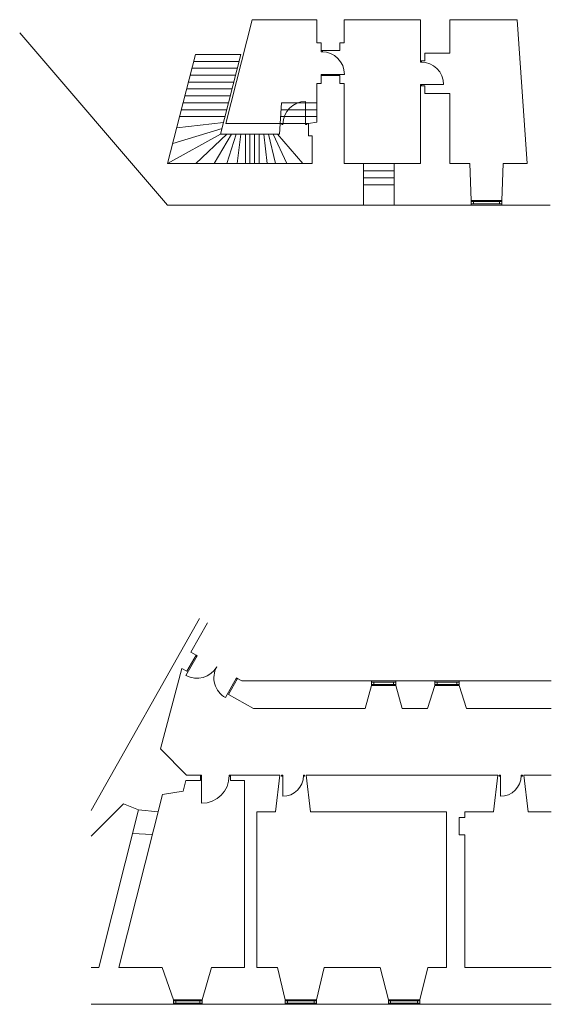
# Model space of a CAD drawing. Header units: millimetres. Extents: x -310 to 1997, y 0 to 4277.
import ezdxf

# ---------------------------------------------------------------- set-up
doc = ezdxf.new("R2010")
doc.units = ezdxf.units.MM
for name, color, linetype, lineweight in [('Schody', 2, 'Continuous', 5), ('Stolarka', 140, 'Continuous', 5), ('Ściany', 7, 'Continuous', 5)]:
    doc.layers.add(name, color=color, linetype=linetype, lineweight=lineweight)

msp = doc.modelspace()

# ---------------------------------------------------------------- linework, layer by layer
at = {"layer": 'Schody'}
for p, q in [((452.8, 4126.4), (332, 3652.3)), ((650.2, 4126.4), (452.8, 4126.4)), ((650.2, 4126.4), (561.9, 3779.5)), ((635, 4066.4), (437.6, 4066.4)), ((642.6, 4096.4), (445.2, 4096.4)), ((627.3, 4036.4), (429.9, 4036.4)), ((619.7, 4006.4), (422.3, 4006.4)), ((604.4, 3946.4), (407, 3946.4)), ((612, 3976.4), (414.6, 3976.4)), ((596.7, 3916.4), (399.3, 3916.4)), ((826.5, 3916.4), (817.3, 3779.5)), ((979, 3916.4), (826.5, 3916.4)), ((581.4, 3856.4), (384, 3856.4)), ((589.1, 3886.4), (391.7, 3886.4)), ((979, 3856.4), (822.5, 3856.4)), ((979, 3886.4), (824.5, 3886.4)), ((574.9, 3830.8), (371.5, 3807.3)), ((944, 3826.4), (820.5, 3826.4)), ((561.9, 3779.5), (332, 3652.3)), ((568.4, 3805.2), (354.2, 3739.5)), ((589.6, 3779.5), (454.6, 3652.3)), ((609.6, 3779.5), (534.6, 3652.3)), ((817.3, 3779.5), (561.9, 3779.5)), ((629.6, 3779.5), (589.6, 3652.3)), ((649.6, 3779.5), (634.6, 3652.3)), ((669.6, 3779.5), (669.6, 3652.3)), ((689.6, 3779.5), (689.6, 3652.3)), ((709.6, 3779.5), (709.6, 3652.3)), ((729.6, 3779.5), (729.6, 3652.3)), ((749.6, 3779.5), (764.6, 3652.3)), ((769.6, 3779.5), (799.6, 3652.3)), ((789.6, 3779.5), (849.6, 3652.3)), ((809.6, 3779.5), (919.6, 3652.3)), ((1182, 3652.3), (1315, 3652.3)), ((1182, 3621.3), (1315, 3621.3)), ((1182, 3590.3), (1315, 3590.3)), ((1182, 3559.3), (1315, 3559.3)), ((1182, 3472.3), (1315, 3472.3))]:
    msp.add_line(p, q, dxfattribs=at)
at = {"layer": 'Stolarka'}
for p, q in [((1001.5, 4039.8), (1099.5, 4039.8)), ((1431.5, 3995.3), (1529.5, 3995.3)), ((930.7, 3823.9), (930.7, 3921.9)), ((411.5, 1428.7), (459.7, 1514.5)), ((631.4, 1418), (583.2, 1332.1)), ((479.5, 993.5), (479.5, 873.5)), ((831.5, 993.5), (831.5, 903.5)), ((1776.5, 993.5), (1776.5, 903.5))]:
    msp.add_line(p, q, dxfattribs=at)
for points in [[(999, 4137.8), (1004, 4137.8), (1004, 4142.8), (999, 4142.8)], [(1429, 4093.3), (1434, 4093.3), (1434, 4098.3), (1429, 4098.3)], [(999, 4039.8), (1004, 4039.8), (1004, 4034.8), (999, 4034.8)], [(1429, 3995.3), (1434, 3995.3), (1434, 3990.3), (1429, 3990.3)], [(832.7, 3821.4), (832.7, 3826.4), (827.7, 3826.4), (827.7, 3821.4)], [(930.7, 3821.4), (930.7, 3826.4), (935.7, 3826.4), (935.7, 3821.4)], [(1649, 3492.3), (1649, 3472.3), (1783, 3472.3), (1783, 3492.3)], [(1649, 3477.3), (1649, 3487.3), (1659, 3487.3), (1659, 3477.3)], [(1659, 3487.3), (1773, 3487.3), (1773, 3477.3), (1659, 3477.3)], [(1773, 3477.3), (1773, 3487.3), (1783, 3487.3), (1783, 3477.3)], [(459.7, 1514.5), (457.3, 1510.2), (452.9, 1512.6), (455.4, 1517)], [(635.8, 1415.6), (633.4, 1411.2), (629, 1413.6), (631.4, 1418)], [(1216.8, 1385), (1216.8, 1405), (1322.8, 1405), (1322.8, 1385)], [(1216.8, 1390), (1216.8, 1400), (1226.8, 1400), (1226.8, 1390)], [(1226.8, 1400), (1312.8, 1400), (1312.8, 1390), (1226.8, 1390)], [(1312.8, 1390), (1312.8, 1400), (1322.8, 1400), (1322.8, 1390)], [(1491.8, 1385), (1491.8, 1405), (1597.8, 1405), (1597.8, 1385)], [(1491.8, 1390), (1491.8, 1400), (1501.8, 1400), (1501.8, 1390)], [(1501.8, 1400), (1587.8, 1400), (1587.8, 1390), (1501.8, 1390)], [(1587.8, 1390), (1587.8, 1400), (1597.8, 1400), (1597.8, 1390)], [(479.5, 996), (479.5, 991), (474.5, 991), (474.5, 996)], [(604.5, 996), (604.5, 991), (599.5, 991), (599.5, 996)], [(831.5, 996), (831.5, 991), (826.5, 991), (826.5, 996)], [(926.5, 996), (926.5, 991), (921.5, 991), (921.5, 996)], [(1776.5, 996), (1776.5, 991), (1771.5, 991), (1771.5, 996)], [(1871.5, 996), (1871.5, 991), (1866.5, 991), (1866.5, 996)], [(358.4, 0), (481.4, 0), (481.4, 20), (358.4, 20)], [(358.4, 5), (358.4, 15), (368.4, 15), (368.4, 5)], [(471.4, 15), (368.4, 15), (368.4, 5), (471.4, 5)], [(471.4, 5), (471.4, 15), (481.4, 15), (481.4, 5)], [(842.5, 20), (842.5, 0), (978.5, 0), (978.5, 20)], [(842.5, 5), (842.5, 15), (852.5, 15), (852.5, 5)], [(852.5, 15), (968.5, 15), (968.5, 5), (852.5, 5)], [(968.5, 5), (968.5, 15), (978.5, 15), (978.5, 5)], [(1290, 20), (1290, 0), (1426, 0), (1426, 20)], [(1290, 5), (1290, 15), (1300, 15), (1300, 5)], [(1300, 15), (1416, 15), (1416, 5), (1300, 5)], [(1416, 5), (1416, 15), (1426, 15), (1426, 5)]]:
    msp.add_lwpolyline(points, close=True, dxfattribs=at)
for centre, radius, start, end in [((1001.5, 4039.8), 98, 0, 90), ((1431.5, 3995.3), 98, 0, 90), ((930.7, 3823.9), 98, 90, 180), ((459.7, 1514.5), 98.5, 240.6558, 330.6558), ((631.4, 1418), 98.5, 150.6558, 240.6558), ((479.5, 993.5), 120, 270, 0), ((831.5, 993.5), 90, 270, 0), ((1776.5, 993.5), 90, 270, 0)]:
    msp.add_arc(centre, radius, start, end, dxfattribs=at)
at = {"layer": 'Ściany'}
for p, q in [((699, 4277.3), (584.1, 3826.4)), ((699, 4277.3), (979, 4277.3)), ((979, 4277.3), (979, 4177.3)), ((1099, 4277.3), (1099, 4177.3)), ((1099, 4277.3), (1429, 4277.3)), ((1429, 4277.3), (1429, 4098.3)), ((1557, 4277.3), (1557, 4131.3)), ((1557, 4277.3), (1849, 4277.3)), ((1849, 4277.3), (1892, 3652.3)), ((332, 3472.3), (-309.6, 4220)), ((979, 4177.3), (999, 4177.3)), ((999, 4177.3), (999, 4142.8)), ((1079, 4177.3), (1099, 4177.3)), ((1079, 4177.3), (1079, 4142.8)), ((999, 4142.8), (1079, 4142.8)), ((1449, 4131.3), (1557, 4131.3)), ((1449, 4131.3), (1449, 4098.3)), ((1429, 4098.3), (1449, 4098.3)), ((999, 4034.8), (999, 4000.3)), ((999, 4034.8), (1079, 4034.8)), ((1079, 4034.8), (1079, 4000.3)), ((979, 4000.3), (979, 3832.5)), ((979, 4000.3), (999, 4000.3)), ((1079, 4000.3), (1099, 4000.3)), ((1099, 4000.3), (1099, 3652.3)), ((1429, 3990.3), (1429, 3652.3)), ((1429, 3990.3), (1449, 3990.3)), ((1449, 3990.3), (1449, 3957.3)), ((1449, 3957.3), (1557, 3957.3)), ((1557, 3957.3), (1557, 3652.3)), ((820.5, 3826.4), (584.1, 3826.4)), ((944, 3826.4), (979, 3832.5)), ((944, 3826.4), (944, 3772.5)), ((944, 3772.5), (959, 3772.5)), ((959, 3772.5), (959, 3652.3)), ((332, 3652.3), (959, 3652.3)), ((1099, 3652.3), (1182, 3652.3)), ((1182, 3652.3), (1182, 3472.3)), ((1315, 3652.3), (1429, 3652.3)), ((1315, 3652.3), (1315, 3472.3)), ((1557, 3652.3), (1644, 3652.3)), ((1644, 3652.3), (1649, 3492.3)), ((1788, 3652.3), (1783, 3492.3)), ((1788, 3652.3), (1892, 3652.3)), ((332, 3472.3), (1182, 3472.3)), ((1315, 3472.3), (1649, 3472.3)), ((1649, 3492.3), (1649, 3472.3)), ((1783, 3492.3), (1783, 3472.3)), ((1783, 3472.3), (1992, 3472.3)), ((470.6, 1676.7), (0.9, 841.3)), ((505.4, 1657.1), (433.6, 1529.2)), ((455.4, 1517), (416.2, 1447.3)), ((455.4, 1517), (433.6, 1529.2)), ((300.7, 1109.8), (394.4, 1459.5)), ((416.2, 1447.3), (394.4, 1459.5)), ((635.8, 1415.6), (596.6, 1345.8)), ((654.6, 1405), (635.8, 1415.6)), ((654.6, 1405), (1189.8, 1405)), ((1189.8, 1405), (1349.8, 1405)), ((1216.8, 1385), (1189.8, 1285)), ((1216.8, 1405), (1216.8, 1385)), ((1322.8, 1405), (1322.8, 1385)), ((1322.8, 1385), (1349.8, 1285)), ((1349.8, 1405), (1459.8, 1405)), ((1459.8, 1405), (1629.8, 1405)), ((1491.8, 1385), (1459.8, 1285)), ((1491.8, 1405), (1491.8, 1385)), ((1597.8, 1405), (1597.8, 1385)), ((1597.8, 1385), (1629.8, 1285)), ((1629.8, 1405), (1997, 1405)), ((704.8, 1285), (596.6, 1345.8)), ((704.8, 1285), (1189.8, 1285)), ((1349.8, 1285), (1459.8, 1285)), ((1629.8, 1285), (1997, 1285)), ((414.5, 996), (300.7, 1109.8)), ((414.5, 996), (474.5, 996)), ((474.5, 972), (474.5, 996)), ((604.5, 996), (819.5, 996)), ((604.5, 972), (604.5, 996)), ((819.5, 996), (801, 836)), ((933.5, 996), (1764.5, 996)), ((933.5, 996), (952, 836)), ((1764.5, 996), (1746, 836)), ((1878.5, 996), (1997, 996)), ((1878.5, 996), (1897, 836)), ((399.7, 925.8), (410.8, 972)), ((410.8, 972), (474.5, 972)), ((604.5, 972), (666.5, 972)), ((666.5, 972), (666.5, 160)), ((120.2, 160), (309.5, 911)), ((309.5, 911), (399.7, 925.8)), ((141.2, 871.5), (0, 730.3)), ((141.2, 871.5), (206.2, 845.4)), ((33.4, 160), (206.2, 845.4)), ((206.2, 845.4), (290.7, 836.3)), ((720, 836), (801, 836)), ((720, 836), (720, 160)), ((720, 836), (720, 160)), ((952, 836), (1542, 836)), ((1542, 836), (1542, 160)), ((1622, 836), (1746, 836)), ((1622, 836), (1622, 811)), ((1897, 836), (1997, 836)), ((1597, 811), (1622, 811)), ((1597, 811), (1597, 736)), ((180.1, 742), (265.8, 737.5)), ((1597, 736), (1622, 736)), ((1622, 736), (1622, 160)), ((0.9, 160), (33.4, 160)), ((120.2, 160), (308.7, 160)), ((358.4, 20), (308.7, 160)), ((522.1, 160), (481.4, 20)), ((522.1, 160), (666.5, 160)), ((720, 160), (809, 160)), ((809, 160), (842.5, 20)), ((1012, 160), (978.5, 20)), ((1012, 160), (1254, 160)), ((1254, 160), (1290, 20)), ((1462, 160), (1426, 20)), ((1462, 160), (1542, 160)), ((1622, 160), (1997, 160)), ((0.9, 0), (358.4, 0)), ((358.4, 20), (358.4, 0)), ((481.4, 20), (481.4, 0)), ((481.4, 0), (842.5, 0)), ((842.5, 20), (842.5, 0)), ((978.5, 20), (978.5, 0)), ((978.5, 0), (1290, 0)), ((1290, 20), (1290, 0)), ((1426, 20), (1426, 0)), ((1426, 0), (1997, 0))]:
    msp.add_line(p, q, dxfattribs=at)

doc.saveas('drawing.dxf')
